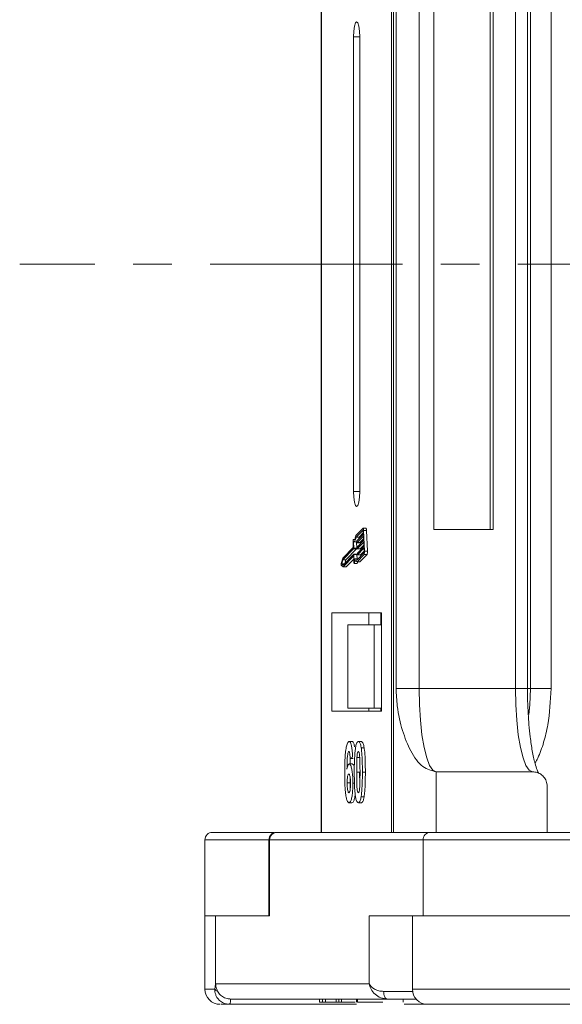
# Model space of a CAD drawing. Header units: millimetres. Extents: x 2098 to 3561, y 550 to 1583.
# Tile 3 of 84: x 2559 to 2595, y 798 to 863. Entities that reach past the tile are written whole.
import ezdxf

# ---------------------------------------------------------------- set-up
doc = ezdxf.new("R2010")
doc.units = ezdxf.units.MM
doc.linetypes.add('CENTERX2', pattern=[20.32, 12.7, -2.54, 2.54, -2.54])

msp = doc.modelspace()

# ---------------------------------------------------------------- linework, layer by layer
at = {"color": 7, "linetype": 'Continuous', "lineweight": 15}
for p, q in [((2579.248, 884.35), (2579.248, 846.85)), ((2579.29, 846.85), (2579.29, 884.35)), ((2583.907, 884.35), (2583.907, 846.85)), ((2584.036, 846.85), (2584.036, 884.35)), ((2584.205, 874.85), (2584.205, 846.85)), ((2585.725, 846.85), (2585.725, 874.85)), ((2592.088, 874.85), (2592.088, 846.85)), ((2592.883, 846.85), (2592.883, 874.85)), ((2593.089, 874.85), (2593.089, 846.85)), ((2594.436, 846.85), (2594.436, 874.85)), ((2586.704, 864.35), (2586.704, 846.85)), ((2590.415, 846.85), (2590.415, 864.35)), ((2590.619, 846.85), (2590.619, 864.35)), ((2581.394, 861.85), (2581.394, 846.85)), ((2581.394, 861.85), (2581.803, 861.85)), ((2581.803, 846.85), (2581.803, 861.85)), ((2579.248, 846.85), (2579.248, 809.35)), ((2579.29, 809.35), (2579.29, 846.85)), ((2581.394, 846.85), (2581.394, 831.85)), ((2581.803, 831.85), (2581.803, 846.85)), ((2583.907, 846.85), (2583.907, 809.35)), ((2584.036, 809.35), (2584.036, 846.85)), ((2584.205, 846.85), (2584.205, 818.85)), ((2585.725, 818.85), (2585.725, 846.85)), ((2586.704, 846.85), (2586.704, 829.35)), ((2590.415, 829.35), (2590.415, 846.85)), ((2590.619, 829.35), (2590.619, 846.85)), ((2592.088, 846.85), (2592.088, 818.85)), ((2592.883, 818.85), (2592.883, 846.85)), ((2593.089, 846.85), (2593.089, 818.85)), ((2594.436, 818.85), (2594.436, 846.85)), ((2581.803, 831.85), (2581.394, 831.85)), ((2582.015, 829.417), (2581.549, 828.936)), ((2582.02, 829.302), (2581.562, 828.828)), ((2582.025, 829.302), (2582.02, 829.302)), ((2582.219, 829.421), (2582.023, 829.421)), ((2586.704, 829.35), (2590.619, 829.35)), ((2581.461, 828.676), (2581.373, 828.676)), ((2581.375, 828.674), (2581.459, 828.674)), ((2581.757, 828.828), (2581.562, 828.828)), ((2581.619, 828.587), (2582.044, 829.027)), ((2582.049, 828.912), (2581.624, 828.472)), ((2581.757, 828.828), (2582.04, 829.121)), ((2581.819, 828.472), (2582.058, 828.718)), ((2582.044, 829.027), (2582.035, 829.257)), ((2582.062, 828.625), (2582.049, 828.912)), ((2582.118, 827.902), (2582.058, 829.281)), ((2582.058, 829.281), (2582.254, 829.281)), ((2582.313, 827.902), (2582.254, 829.281)), ((2581.38, 828.16), (2580.685, 827.442)), ((2581.403, 828.064), (2580.695, 827.332)), ((2580.891, 827.332), (2581.598, 828.064)), ((2581.361, 828.605), (2581.38, 828.16)), ((2581.388, 828.543), (2581.407, 828.099)), ((2581.598, 828.064), (2581.403, 828.064)), ((2581.603, 828.099), (2581.407, 828.099)), ((2581.417, 828.532), (2581.613, 828.532)), ((2581.603, 828.099), (2581.584, 828.532)), ((2581.616, 828.495), (2581.614, 828.552)), ((2581.622, 828.471), (2581.818, 828.471)), ((2581.819, 828.472), (2581.624, 828.472)), ((2581.634, 828.093), (2581.631, 828.15)), ((2581.636, 828.185), (2582.062, 828.625)), ((2581.64, 828.069), (2581.835, 828.069)), ((2582.067, 828.51), (2581.641, 828.07)), ((2581.837, 828.07), (2581.641, 828.07)), ((2581.653, 827.783), (2582.079, 828.223)), ((2582.084, 828.108), (2581.658, 827.668)), ((2581.837, 828.07), (2582.075, 828.316)), ((2582.079, 828.223), (2582.067, 828.51)), ((2582.094, 827.878), (2582.084, 828.108)), ((2580.685, 827.442), (2580.582, 827.091)), ((2580.71, 826.988), (2581.417, 827.719)), ((2580.71, 826.868), (2581.399, 827.58)), ((2580.906, 826.868), (2581.413, 827.392)), ((2581.401, 827.58), (2581.399, 827.58)), ((2581.406, 827.557), (2581.424, 827.141)), ((2581.614, 827.72), (2581.419, 827.72)), ((2581.425, 827.696), (2581.444, 827.252)), ((2581.62, 827.696), (2581.425, 827.696)), ((2581.694, 827.404), (2581.552, 827.404)), ((2581.633, 827.404), (2581.62, 827.696)), ((2581.624, 827.212), (2582.09, 827.693)), ((2581.626, 827.334), (2582.085, 827.808)), ((2581.651, 827.69), (2581.649, 827.748)), ((2581.657, 827.667), (2581.853, 827.667)), ((2581.854, 827.668), (2581.658, 827.668)), ((2581.82, 827.212), (2582.286, 827.693)), ((2581.854, 827.668), (2582.093, 827.914)), ((2582.09, 827.693), (2582.286, 827.693)), ((2582.313, 827.902), (2582.118, 827.902)), ((2580.587, 826.986), (2580.71, 826.868)), ((2580.695, 827.332), (2580.619, 827.074)), ((2580.619, 827.074), (2580.71, 826.988)), ((2580.794, 827.074), (2580.619, 827.074)), ((2580.891, 827.332), (2580.695, 827.332)), ((2580.906, 826.868), (2580.71, 826.868)), ((2580.824, 827.106), (2580.891, 827.332)), ((2581.436, 827.095), (2581.632, 827.095)), ((2581.639, 827.107), (2581.443, 827.107)), ((2581.82, 827.212), (2581.624, 827.212)), ((2583.234, 823.85), (2579.962, 823.85)), ((2579.962, 823.85), (2579.962, 817.35)), ((2582.41, 823.85), (2582.41, 823.05)), ((2583.191, 823.85), (2583.191, 823.05)), ((2583.234, 817.35), (2583.234, 823.85)), ((2581.023, 823.05), (2581.023, 817.55)), ((2581.023, 823.05), (2582.761, 823.05)), ((2582.761, 817.55), (2582.761, 823.05)), ((2582.761, 823.05), (2583.234, 823.05)), ((2584.205, 818.85), (2585.725, 818.85)), ((2585.725, 818.85), (2592.088, 818.85)), ((2592.088, 818.85), (2592.883, 818.85)), ((2592.883, 818.85), (2593.089, 818.85)), ((2593.089, 818.85), (2594.436, 818.85)), ((2579.962, 817.35), (2583.234, 817.35)), ((2581.023, 817.55), (2582.761, 817.55)), ((2582.41, 817.55), (2582.41, 817.35)), ((2583.234, 817.55), (2582.761, 817.55)), ((2583.191, 817.35), (2583.191, 817.55)), ((2581.105, 815.35), (2581.3, 815.35)), ((2581.712, 815.35), (2581.908, 815.35)), ((2581.899, 814.939), (2582.095, 814.939)), ((2581.108, 813.863), (2581.304, 813.863)), ((2581.329, 814.306), (2581.172, 814.222)), ((2581.172, 814.222), (2581.368, 814.222)), ((2581.815, 814.291), (2581.619, 814.291)), ((2581.602, 813.323), (2581.798, 813.323)), ((2581.979, 813.323), (2582.175, 813.323)), ((2586.85, 813.35), (2586.85, 809.35)), ((2586.85, 813.35), (2593.212, 813.35)), ((2580.973, 812.621), (2581.168, 812.621)), ((2581.35, 812.604), (2581.46, 812.604)), ((2594.191, 809.35), (2594.191, 812.35)), ((2581.093, 811.299), (2581.289, 811.299)), ((2581.712, 811.299), (2581.908, 811.299)), ((2581.898, 811.705), (2582.094, 811.705)), ((2586.478, 809.35), (2576.341, 809.35)), ((2586.478, 809.35), (2586.85, 809.35)), ((2571.58, 808.85), (2571.58, 803.85)), ((2571.58, 808.85), (2575.809, 808.85)), ((2575.809, 808.85), (2575.809, 803.85)), ((2575.809, 808.85), (2575.852, 808.85)), ((2575.852, 808.85), (2585.989, 808.85)), ((2575.852, 803.85), (2575.852, 808.85)), ((2585.989, 808.85), (2585.989, 803.85)), ((2585.989, 808.85), (2610.44, 808.85)), ((2571.58, 803.85), (2571.58, 799)), ((2571.58, 803.85), (2572.287, 803.85)), ((2572.287, 799.35), (2572.287, 803.85)), ((2572.287, 803.85), (2575.852, 803.85)), ((2582.425, 803.85), (2582.425, 799.35)), ((2585.989, 803.85), (2582.425, 803.85)), ((2585.281, 803.85), (2585.281, 799)), ((2585.989, 803.85), (2597.653, 803.85)), ((2571.58, 799), (2572.24, 799)), ((2572.24, 799), (2572.287, 799.35)), ((2582.425, 799.35), (2572.287, 799.35)), ((2583.382, 798.85), (2585.292, 798.85)), ((2585.281, 799), (2597.472, 799)), ((2573.266, 798.35), (2583.632, 798.35)), ((2573.268, 798.35), (2579.142, 798.35)), ((2579.142, 798.35), (2579.142, 798.15)), ((2579.142, 798.15), (2579.339, 798.15)), ((2579.339, 798.35), (2579.339, 798.15)), ((2579.339, 798.15), (2579.548, 798.15)), ((2579.548, 798.35), (2579.548, 798.15)), ((2579.548, 798.15), (2580.243, 798.15)), ((2580.243, 798.35), (2580.243, 798.15)), ((2580.243, 798.15), (2580.413, 798.15)), ((2580.413, 798.35), (2580.413, 798.15)), ((2580.413, 798.15), (2580.61, 798.15)), ((2580.61, 798.35), (2580.61, 798.15)), ((2580.61, 798.15), (2581.497, 798.15)), ((2581.593, 798.35), (2581.593, 798.15)), ((2581.66, 798.35), (2581.66, 798.15)), ((2583.68, 798.35), (2583.594, 798.359)), ((2584.663, 798.35), (2584.663, 798.15)), ((2573.197, 798), (2573.194, 798)), ((2581.596, 798), (2573.197, 798)), ((2586.113, 798), (2584.728, 798))]:
    msp.add_line(p, q, dxfattribs=at)
at = {"color": 1, "linetype": 'CENTERX2', "lineweight": 13}
msp.add_line((3397.429, 846.85), (2559.346, 846.85), dxfattribs=at)
at = {"color": 7, "linetype": 'Continuous', "lineweight": 15, "flags": 128}
for points in [[(2581.803, 861.85), (2581.787, 862.233), (2581.743, 862.557), (2581.677, 862.774), (2581.598, 862.85), (2581.52, 862.774), (2581.454, 862.557), (2581.409, 862.233), (2581.394, 861.85)], [(2581.394, 831.85), (2581.409, 831.468), (2581.454, 831.143), (2581.52, 830.926), (2581.598, 830.85), (2581.677, 830.926), (2581.743, 831.143), (2581.787, 831.468), (2581.803, 831.85)], [(2582.015, 829.417), (2582.022, 829.421), (2582.029, 829.418), (2582.036, 829.408), (2582.042, 829.392), (2582.048, 829.371), (2582.052, 829.344), (2582.056, 829.314), (2582.058, 829.281)], [(2582.035, 829.257), (2582.034, 829.268), (2582.033, 829.278), (2582.031, 829.287), (2582.029, 829.294), (2582.027, 829.299), (2582.025, 829.302), (2582.023, 829.303), (2582.02, 829.302)], [(2582.254, 829.281), (2582.252, 829.314), (2582.248, 829.344), (2582.244, 829.371), (2582.238, 829.392), (2582.232, 829.408), (2582.225, 829.418), (2582.219, 829.421)], [(2581.361, 828.605), (2581.361, 828.62), (2581.361, 828.634), (2581.362, 828.648), (2581.364, 828.659), (2581.367, 828.668), (2581.369, 828.674), (2581.372, 828.676), (2581.375, 828.674)], [(2581.375, 828.674), (2581.399, 828.654), (2581.423, 828.65), (2581.446, 828.661), (2581.47, 828.688), (2581.492, 828.73), (2581.513, 828.786), (2581.532, 828.855), (2581.549, 828.936)], [(2581.562, 828.828), (2581.544, 828.75), (2581.525, 828.683), (2581.504, 828.627), (2581.482, 828.584), (2581.459, 828.553), (2581.435, 828.536), (2581.412, 828.533), (2581.388, 828.543)], [(2581.725, 828.697), (2581.74, 828.75), (2581.757, 828.828)], [(2581.624, 828.472), (2581.622, 828.471), (2581.621, 828.472), (2581.62, 828.474), (2581.619, 828.476), (2581.618, 828.48), (2581.617, 828.484), (2581.617, 828.489), (2581.616, 828.495)], [(2581.641, 828.07), (2581.64, 828.069), (2581.639, 828.07), (2581.637, 828.071), (2581.636, 828.074), (2581.635, 828.078), (2581.635, 828.082), (2581.634, 828.087), (2581.634, 828.093)], [(2581.818, 828.471), (2581.818, 828.471), (2581.819, 828.472)], [(2581.835, 828.069), (2581.836, 828.069), (2581.837, 828.07)], [(2581.399, 827.58), (2581.4, 827.58), (2581.401, 827.58), (2581.402, 827.578), (2581.403, 827.576), (2581.404, 827.572), (2581.405, 827.568), (2581.406, 827.563), (2581.406, 827.557)], [(2581.417, 827.719), (2581.419, 827.72), (2581.42, 827.719), (2581.421, 827.718), (2581.422, 827.715), (2581.423, 827.711), (2581.424, 827.707), (2581.424, 827.702), (2581.425, 827.696)], [(2581.444, 827.252), (2581.465, 827.308), (2581.487, 827.352), (2581.509, 827.383), (2581.533, 827.4), (2581.557, 827.404), (2581.58, 827.394), (2581.604, 827.371), (2581.626, 827.334)], [(2581.62, 827.696), (2581.62, 827.702), (2581.619, 827.707), (2581.619, 827.711), (2581.618, 827.715), (2581.617, 827.718), (2581.616, 827.719), (2581.614, 827.72)], [(2581.658, 827.668), (2581.657, 827.667), (2581.656, 827.668), (2581.655, 827.669), (2581.654, 827.672), (2581.653, 827.675), (2581.652, 827.68), (2581.652, 827.685), (2581.651, 827.69)], [(2581.853, 827.667), (2581.853, 827.667), (2581.854, 827.668)], [(2581.443, 827.107), (2581.44, 827.099), (2581.438, 827.095), (2581.435, 827.095), (2581.432, 827.098), (2581.429, 827.105), (2581.427, 827.115), (2581.425, 827.127), (2581.424, 827.141)], [(2581.443, 827.107), (2581.463, 827.172), (2581.484, 827.223), (2581.507, 827.259), (2581.531, 827.281), (2581.554, 827.287), (2581.578, 827.277), (2581.601, 827.252), (2581.624, 827.212)], [(2581.632, 827.095), (2581.633, 827.095), (2581.636, 827.099), (2581.639, 827.107)], [(2581.639, 827.107), (2581.659, 827.172), (2581.675, 827.212)], [(2586.85, 813.35), (2586.63, 813.456), (2586.419, 813.769), (2586.225, 814.277), (2586.055, 814.961), (2585.915, 815.795), (2585.811, 816.746), (2585.747, 817.777), (2585.725, 818.85)], [(2592.088, 818.85), (2592.109, 817.777), (2592.173, 816.746), (2592.277, 815.795), (2592.417, 814.961), (2592.588, 814.277), (2592.782, 813.769), (2592.993, 813.456), (2593.212, 813.35)], [(2593.089, 818.85), (2593.041, 817.777), (2592.964, 817.137)], [(2583.632, 798.35), (2583.583, 798.36), (2583.536, 798.388), (2583.493, 798.435), (2583.455, 798.497), (2583.424, 798.573), (2583.401, 798.659), (2583.387, 798.753), (2583.382, 798.85)]]:
    msp.add_lwpolyline(points, dxfattribs=at)
at = {"color": 7, "linetype": 'Continuous', "lineweight": 15}
for centre, radius, start, end in [((2581.338, 828.09), 0.0693, 337.74345, 7.08697), ((2581.534, 828.09), 0.0693, 337.74345, 7.08697), ((2581.683, 828.561), 0.0693, 157.74345, 187.08697), ((2581.7, 828.159), 0.0693, 157.74345, 187.08697), ((2581.717, 827.756), 0.0693, 157.74345, 187.08697), ((2581.957, 827.861), 0.139, 337.74345, 7.08697), ((2581.705, 827.851), 0.416, 337.74345, 7.08697), ((2581.901, 827.851), 0.416, 337.74345, 7.08697), ((2580.751, 827.046), 0.175, 164.87557, 200.07226), ((2572.08, 808.85), 0.5, 90, 180), ((2576.309, 808.85), 0.5, 90, 180), ((2576.346, 808.856), 0.495, 90.61838, 180.60531), ((2586.483, 808.856), 0.495, 90.61838, 180.60531), ((2572.58, 799), 1, 180, 270), ((2572.469, 799.131), 0.263, 209.77451, 255.89078), ((2586.281, 799), 1, 180, 270), ((2572.784, 798.268), 0.49, 326.88023, 9.69209), ((2572.787, 798.267), 0.489, 327.0089, 9.87621)]:
    msp.add_arc(centre, radius, start, end, dxfattribs=at)
for points, knots in [([(2584.205, 818.85), (2584.223, 818.46), (2584.269, 817.461), (2584.61, 816.007), (2585.177, 814.594), (2585.95, 813.557), (2586.551, 813.419), (2586.85, 813.35)], [0, 0, 0, 0, 0.125713, 0.321276, 0.524466, 0.763484, 1, 1, 1, 1]), ([(2593.627, 813.238), (2593.593, 813.305), (2593.522, 813.449), (2593.361, 813.943), (2593.199, 814.673), (2593.066, 815.568), (2592.98, 816.403), (2592.924, 817.207), (2592.89, 818.011), (2592.885, 818.578), (2592.883, 818.85)], [0, 0, 0, 0, 0.108442, 0.232345, 0.40408, 0.554924, 0.675736, 0.775637, 0.892298, 1, 1, 1, 1]), ([(2593.377, 813.925), (2593.441, 814.032), (2593.667, 814.411), (2593.96, 815.269), (2594.337, 816.771), (2594.397, 818.031), (2594.436, 818.85)], [0, 0, 0, 0, 0.093017, 0.331807, 0.565634, 1, 1, 1, 1]), ([(2580.815, 813.297), (2580.816, 813.43), (2580.818, 813.831), (2580.836, 814.387), (2580.893, 814.896), (2580.964, 815.198), (2581.04, 815.336), (2581.087, 815.347), (2581.105, 815.35)], [0, 0, 0, 0, 0.142337, 0.429127, 0.589943, 0.751205, 0.909895, 1, 1, 1, 1]), ([(2581.105, 815.35), (2581.132, 815.34), (2581.183, 815.32), (2581.247, 815.136), (2581.296, 814.86), (2581.32, 814.563), (2581.327, 814.364), (2581.329, 814.306)], [0, 0, 0, 0, 0.242691, 0.439002, 0.635006, 0.895059, 1, 1, 1, 1]), ([(2581.465, 814.992), (2581.463, 815.007), (2581.448, 815.129), (2581.4, 815.265), (2581.344, 815.344), (2581.311, 815.349), (2581.3, 815.35)], [0, 0, 0, 0, 0.059323, 0.467981, 0.83268, 1, 1, 1, 1]), ([(2581.525, 814.944), (2581.535, 814.994), (2581.553, 815.096), (2581.588, 815.212), (2581.626, 815.295), (2581.661, 815.333), (2581.69, 815.348), (2581.704, 815.35), (2581.712, 815.35)], [0, 0, 0, 0, 0.193776, 0.3936, 0.587864, 0.788908, 0.894169, 1, 1, 1, 1]), ([(2581.712, 815.35), (2581.726, 815.348), (2581.753, 815.344), (2581.794, 815.3), (2581.833, 815.222), (2581.862, 815.123), (2581.884, 815.025), (2581.894, 814.968), (2581.899, 814.939)], [0, 0, 0, 0, 0.192627, 0.388684, 0.582013, 0.783201, 0.891038, 1, 1, 1, 1]), ([(2582.095, 814.939), (2582.086, 814.989), (2582.067, 815.091), (2582.033, 815.209), (2581.995, 815.292), (2581.96, 815.332), (2581.931, 815.348), (2581.915, 815.35), (2581.908, 815.35)], [0, 0, 0, 0, 0.192795, 0.391133, 0.584584, 0.78508, 0.892229, 1, 1, 1, 1]), ([(2581.085, 814.684), (2581.073, 814.678), (2581.051, 814.667), (2581.02, 814.567), (2580.991, 814.395), (2580.969, 814.033), (2580.964, 813.733), (2580.961, 813.528)], [0, 0, 0, 0, 0.112049, 0.22438, 0.370115, 0.570276, 1, 1, 1, 1]), ([(2581.172, 814.222), (2581.169, 814.3), (2581.165, 814.422), (2581.147, 814.566), (2581.125, 814.647), (2581.103, 814.68), (2581.09, 814.683), (2581.085, 814.684)], [0, 0, 0, 0, 0.33384, 0.5245467, 0.7163724, 0.8918244, 1, 1, 1, 1]), ([(2581.445, 813.331), (2581.445, 813.465), (2581.446, 813.768), (2581.461, 814.295), (2581.49, 814.716), (2581.522, 814.921), (2581.525, 814.944)], [0, 0, 0, 0, 0.237381, 0.538918, 0.949082, 1, 1, 1, 1]), ([(2581.619, 814.291), (2581.624, 814.36), (2581.632, 814.472), (2581.654, 814.598), (2581.679, 814.664), (2581.7, 814.681), (2581.711, 814.683), (2581.712, 814.684)], [0, 0, 0, 0, 0.334804, 0.542561, 0.750382, 0.970721, 1, 1, 1, 1]), ([(2581.712, 814.684), (2581.724, 814.678), (2581.744, 814.668), (2581.771, 814.593), (2581.793, 814.453), (2581.814, 814.181), (2581.821, 813.785), (2581.822, 813.478), (2581.822, 813.323)], [0, 0, 0, 0, 0.105646, 0.186221, 0.267042, 0.431541, 0.712708, 1, 1, 1, 1]), ([(2581.899, 814.939), (2581.907, 814.885), (2581.923, 814.776), (2581.945, 814.544), (2581.963, 814.248), (2581.973, 813.917), (2581.979, 813.607), (2581.979, 813.418), (2581.979, 813.323)], [0, 0, 0, 0, 0.118432, 0.2393289, 0.4494336, 0.6641784, 0.8318201, 1, 1, 1, 1]), ([(2582.175, 813.323), (2582.175, 813.457), (2582.174, 813.754), (2582.16, 814.244), (2582.135, 814.667), (2582.103, 814.883), (2582.095, 814.939)], [0, 0, 0, 0, 0.2367747, 0.5279276, 0.8783337, 1, 1, 1, 1]), ([(2580.961, 813.528), (2580.97, 813.576), (2580.989, 813.675), (2581.019, 813.766), (2581.045, 813.816), (2581.065, 813.844), (2581.087, 813.86), (2581.101, 813.862), (2581.108, 813.863)], [0, 0, 0, 0, 0.2436536, 0.4957602, 0.6178923, 0.7415029, 0.8700251, 1, 1, 1, 1]), ([(2581.108, 813.863), (2581.136, 813.851), (2581.192, 813.826), (2581.263, 813.61), (2581.317, 813.309), (2581.346, 812.956), (2581.349, 812.712), (2581.35, 812.604)], [0, 0, 0, 0, 0.210216, 0.421975, 0.620016, 0.831037, 1, 1, 1, 1]), ([(2581.163, 813.835), (2581.163, 813.865), (2581.165, 813.997), (2581.173, 814.124), (2581.178, 814.222)], [0, 0, 0, 0, 0.2329488, 1, 1, 1, 1]), ([(2581.447, 813.63), (2581.446, 813.634), (2581.424, 813.74), (2581.374, 813.836), (2581.325, 813.855), (2581.304, 813.863)], [0, 0, 0, 0, 0.0254344, 0.5962946, 1, 1, 1, 1]), ([(2581.602, 813.323), (2581.602, 813.39), (2581.602, 813.523), (2581.603, 813.704), (2581.605, 813.866), (2581.608, 814.008), (2581.612, 814.151), (2581.617, 814.244), (2581.619, 814.291)], [0, 0, 0, 0, 0.20527, 0.410616, 0.557148, 0.703844, 0.851475, 1, 1, 1, 1]), ([(2581.093, 811.299), (2581.065, 811.31), (2581.01, 811.331), (2580.936, 811.532), (2580.876, 811.837), (2580.827, 812.373), (2580.816, 812.883), (2580.815, 813.238), (2580.815, 813.297)], [0, 0, 0, 0, 0.148269, 0.297647, 0.442421, 0.607851, 0.935658, 1, 1, 1, 1]), ([(2580.973, 812.621), (2580.974, 812.704), (2580.975, 812.84), (2580.994, 813.009), (2581.019, 813.118), (2581.049, 813.187), (2581.071, 813.193), (2581.082, 813.197)], [0, 0, 0, 0, 0.276721, 0.45687, 0.637007, 0.824068, 1, 1, 1, 1]), ([(2581.082, 813.197), (2581.096, 813.191), (2581.121, 813.181), (2581.154, 813.087), (2581.178, 812.952), (2581.191, 812.767), (2581.192, 812.634), (2581.193, 812.564)], [0, 0, 0, 0, 0.2137567, 0.3949441, 0.5765849, 0.7773109, 1, 1, 1, 1]), ([(2581.712, 811.299), (2581.684, 811.309), (2581.629, 811.33), (2581.556, 811.528), (2581.497, 811.842), (2581.45, 812.453), (2581.447, 812.973), (2581.445, 813.331)], [0, 0, 0, 0, 0.147528, 0.296569, 0.43214, 0.608737, 1, 1, 1, 1]), ([(2581.712, 811.966), (2581.698, 811.974), (2581.676, 811.987), (2581.649, 812.073), (2581.628, 812.224), (2581.609, 812.496), (2581.603, 812.885), (2581.602, 813.177), (2581.602, 813.323)], [0, 0, 0, 0, 0.125351, 0.2021974, 0.2791824, 0.4597421, 0.727968, 1, 1, 1, 1]), ([(2581.81, 812.466), (2581.806, 812.605), (2581.798, 812.889), (2581.798, 813.176), (2581.798, 813.323)], [0, 0, 0, 0, 0.4880554, 1, 1, 1, 1]), ([(2581.822, 813.323), (2581.822, 813.256), (2581.822, 813.123), (2581.821, 812.942), (2581.818, 812.781), (2581.816, 812.64), (2581.812, 812.498), (2581.807, 812.405), (2581.805, 812.358)], [0, 0, 0, 0, 0.205942, 0.411959, 0.558149, 0.704502, 0.851801, 1, 1, 1, 1]), ([(2581.979, 813.323), (2581.979, 813.19), (2581.978, 812.886), (2581.963, 812.366), (2581.935, 811.944), (2581.903, 811.736), (2581.898, 811.705)], [0, 0, 0, 0, 0.236629, 0.537361, 0.932986, 1, 1, 1, 1]), ([(2582.094, 811.705), (2582.102, 811.76), (2582.118, 811.869), (2582.141, 812.101), (2582.159, 812.399), (2582.169, 812.732), (2582.174, 813.041), (2582.175, 813.229), (2582.175, 813.323)], [0, 0, 0, 0, 0.11827, 0.23888, 0.450732, 0.667209, 0.83334, 1, 1, 1, 1]), ([(2593.212, 813.35), (2593.323, 813.339), (2593.543, 813.317), (2593.836, 813.145), (2594.057, 812.891), (2594.175, 812.61), (2594.187, 812.424), (2594.191, 812.35)], [0, 0, 0, 0, 0.2146939, 0.4293877, 0.6440816, 0.8587754, 1, 1, 1, 1]), ([(2581.09, 811.966), (2581.076, 811.973), (2581.048, 811.987), (2581.012, 812.104), (2580.986, 812.261), (2580.974, 812.444), (2580.973, 812.563), (2580.973, 812.621)], [0, 0, 0, 0, 0.207905, 0.419981, 0.630626, 0.821735, 1, 1, 1, 1]), ([(2581.193, 812.564), (2581.192, 812.479), (2581.191, 812.341), (2581.176, 812.162), (2581.153, 812.053), (2581.124, 811.979), (2581.102, 811.97), (2581.09, 811.966)], [0, 0, 0, 0, 0.288697, 0.463553, 0.639942, 0.801808, 1, 1, 1, 1]), ([(2581.35, 812.604), (2581.349, 812.469), (2581.345, 812.199), (2581.311, 811.818), (2581.253, 811.518), (2581.177, 811.328), (2581.121, 811.309), (2581.093, 811.299)], [0, 0, 0, 0, 0.197831, 0.3973, 0.59891, 0.798741, 1, 1, 1, 1]), ([(2581.168, 812.621), (2581.168, 812.706), (2581.169, 812.804), (2581.178, 812.887), (2581.18, 812.899)], [0, 0, 0, 0, 0.858307, 1, 1, 1, 1]), ([(2581.183, 812.274), (2581.179, 812.332), (2581.17, 812.443), (2581.169, 812.563), (2581.168, 812.621)], [0, 0, 0, 0, 0.515822, 1, 1, 1, 1]), ([(2581.289, 811.299), (2581.316, 811.308), (2581.372, 811.326), (2581.444, 811.514), (2581.49, 811.703), (2581.502, 811.835), (2581.504, 811.852)], [0, 0, 0, 0, 0.324043, 0.651325, 0.956335, 1, 1, 1, 1]), ([(2581.805, 812.358), (2581.8, 812.289), (2581.792, 812.178), (2581.77, 812.052), (2581.745, 811.986), (2581.725, 811.968), (2581.714, 811.966), (2581.712, 811.966)], [0, 0, 0, 0, 0.333678, 0.540413, 0.747264, 0.961209, 1, 1, 1, 1]), ([(2581.898, 811.705), (2581.889, 811.655), (2581.871, 811.553), (2581.836, 811.438), (2581.798, 811.355), (2581.763, 811.317), (2581.734, 811.302), (2581.719, 811.3), (2581.712, 811.299)], [0, 0, 0, 0, 0.193769, 0.393564, 0.587886, 0.789131, 0.894283, 1, 1, 1, 1]), ([(2581.908, 811.299), (2581.921, 811.301), (2581.949, 811.306), (2581.989, 811.349), (2582.028, 811.427), (2582.058, 811.524), (2582.08, 811.621), (2582.089, 811.677), (2582.094, 811.705)], [0, 0, 0, 0, 0.193594, 0.390501, 0.584817, 0.78683, 0.892868, 1, 1, 1, 1]), ([(2576.166, 809.35), (2575.706, 809.35), (2574.718, 809.35), (2573.593, 809.35), (2572.709, 809.35), (2572.225, 809.35), (2572.025, 809.35), (2572.081, 809.35), (2572.082, 809.35)], [0, 0, 0, 0, 0.178769, 0.384404, 0.590007, 0.795641, 0.99696, 1, 1, 1, 1]), ([(2610.743, 809.35), (2610.466, 809.35), (2609.103, 809.35), (2606.714, 809.35), (2603.623, 809.35), (2600.68, 809.35), (2597.926, 809.35), (2595.413, 809.35), (2593.159, 809.35), (2590.999, 809.35), (2589.061, 809.35), (2587.45, 809.35), (2586.799, 809.35), (2586.478, 809.35)], [0, 0, 0, 0, 0.023037, 0.113376, 0.205622, 0.297883, 0.390129, 0.482389, 0.572713, 0.663052, 0.778592, 0.890986, 1, 1, 1, 1]), ([(2573.194, 798), (2573.105, 798.008), (2572.944, 798.021), (2572.704, 798.124), (2572.513, 798.27), (2572.372, 798.454), (2572.285, 798.636), (2572.238, 798.823), (2572.24, 798.945), (2572.24, 799)], [0, 0, 0, 0, 0.172016, 0.312756, 0.499599, 0.630391, 0.758026, 0.889228, 1, 1, 1, 1]), ([(2572.405, 798.876), (2572.466, 798.782), (2572.59, 798.594), (2572.877, 798.413), (2573.115, 798.353), (2573.245, 798.351), (2573.266, 798.35)], [0, 0, 0, 0, 0.313335, 0.626691, 0.940048, 1, 1, 1, 1]), ([(2582.425, 799.35), (2582.51, 799.234), (2582.642, 799.053), (2583.026, 798.882), (2583.271, 798.86), (2583.382, 798.85)], [0, 0, 0, 0, 0.498413, 0.772928, 1, 1, 1, 1]), ([(2583.632, 798.35), (2583.486, 798.367), (2583.175, 798.403), (2582.799, 798.653), (2582.528, 798.983), (2582.459, 799.228), (2582.425, 799.35)], [0, 0, 0, 0, 0.23435, 0.498195, 0.748869, 1, 1, 1, 1]), ([(2573.266, 798.35), (2573.267, 798.35), (2573.267, 798.35), (2573.268, 798.35), (2573.268, 798.35), (2573.268, 798.35)], [0, 0, 0, 0, 0.384699, 0.69235, 1, 1, 1, 1]), ([(2581.66, 798.15), (2581.692, 798.15), (2581.788, 798.15), (2582.113, 798.15), (2582.686, 798.15), (2583.136, 798.15), (2583.332, 798.15)], [0, 0, 0, 0, 0.153601, 0.465046, 0.766722, 1, 1, 1, 1]), ([(2585.542, 798.35), (2585.495, 798.35), (2585.364, 798.35), (2585.069, 798.35), (2584.814, 798.35), (2584.689, 798.35)], [0, 0, 0, 0, 0.226672, 0.620276, 1, 1, 1, 1]), ([(2572.648, 798), (2572.644, 798), (2572.63, 798), (2572.965, 798), (2573.197, 798)], [0, 0, 0, 0, 0.306837, 1, 1, 1, 1]), ([(2586.288, 798), (2586.316, 798), (2586.404, 798), (2587.319, 798), (2588.829, 798), (2590.392, 798), (2592.458, 798), (2595.041, 798), (2597.033, 798), (2598.013, 798)], [0, 0, 0, 0, 0.1112473, 0.3444083, 0.4587555, 0.5730843, 0.7194349, 0.8618297, 1, 1, 1, 1])]:
    msp.add_open_spline(points, degree=3, knots=knots, dxfattribs=at)
for points in [[(2572.287, 799.35), (2572.293, 799.268), (2572.303, 799.102), (2572.371, 798.951), (2572.405, 798.876)], [(2584.689, 798.35), (2584.505, 798.35), (2584.137, 798.35), (2583.801, 798.35), (2583.632, 798.35)]]:
    msp.add_open_spline(points, degree=3, dxfattribs=at)

doc.saveas('drawing.dxf')
